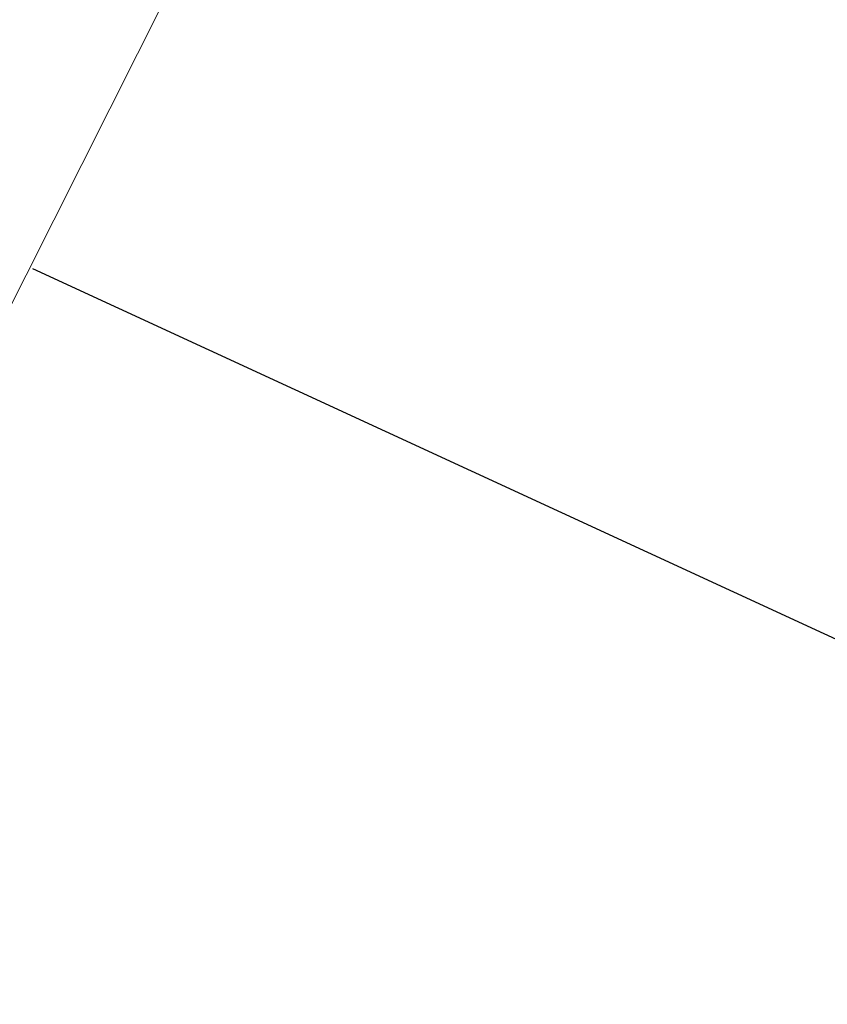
# Model space of a CAD drawing. Header units: metres. Extents: x 7527663 to 7537587, y 5492976 to 5503267.
# Tile 136 of 256: x 7531908.03 to 7531908.661, y 5499227.745 to 5499228.515. Entities that reach past the tile are written whole.
import ezdxf

# ---------------------------------------------------------------- set-up
doc = ezdxf.new("R2010")
doc.units = ezdxf.units.M
doc.linetypes.add('1.0_0.5', pattern=[1.5, 1, -0.5])

msp = doc.modelspace()

# ---------------------------------------------------------------- linework, layer by layer
at = {"layer": '000 Inne (niezydentyfikowane)', "color": 7, "linetype": 'CONTINUOUS', "lineweight": 25, "flags": 128}
msp.add_lwpolyline([(7531910.1, 5499227.37), (7531908.04, 5499228.32)], dxfattribs=at)
at = {"layer": 'skarpa nieumocniona', "color": 7, "linetype": '1.0_0.5', "lineweight": 18, "flags": 128}
msp.add_lwpolyline([(7531918.11, 5499248.32), (7531907.64, 5499227.53), (7531909.89, 5499226.92), (7531919.49, 5499247.9), (7531935.84, 5499272.54), (7531941.36, 5499281.23), (7531950.82, 5499297.94), (7531960.31, 5499312.54), (7531957.93, 5499313.13), (7531949.37, 5499299.03), (7531941.4, 5499287.9), (7531932.63, 5499274.36)], close=True, dxfattribs=at)
msp.add_lwpolyline([(7531918.11, 5499248.32), (7531907.64, 5499227.53), (7531909.89, 5499226.92), (7531919.49, 5499247.9), (7531935.84, 5499272.54), (7531941.36, 5499281.23), (7531950.82, 5499297.94), (7531960.31, 5499312.54), (7531957.93, 5499313.13), (7531949.37, 5499299.03), (7531941.4, 5499287.9), (7531932.63, 5499274.36)], close=True, dxfattribs=at)
at = {"layer": 'woda płynąca', "color": 7, "linetype": 'CONTINUOUS', "lineweight": 18, "flags": 128}
msp.add_lwpolyline([(7531907.65, 5499251.55), (7531897.49, 5499233.18), (7531907.75, 5499227.75), (7531918.11, 5499248.32)], dxfattribs=at)

doc.saveas('drawing.dxf')
